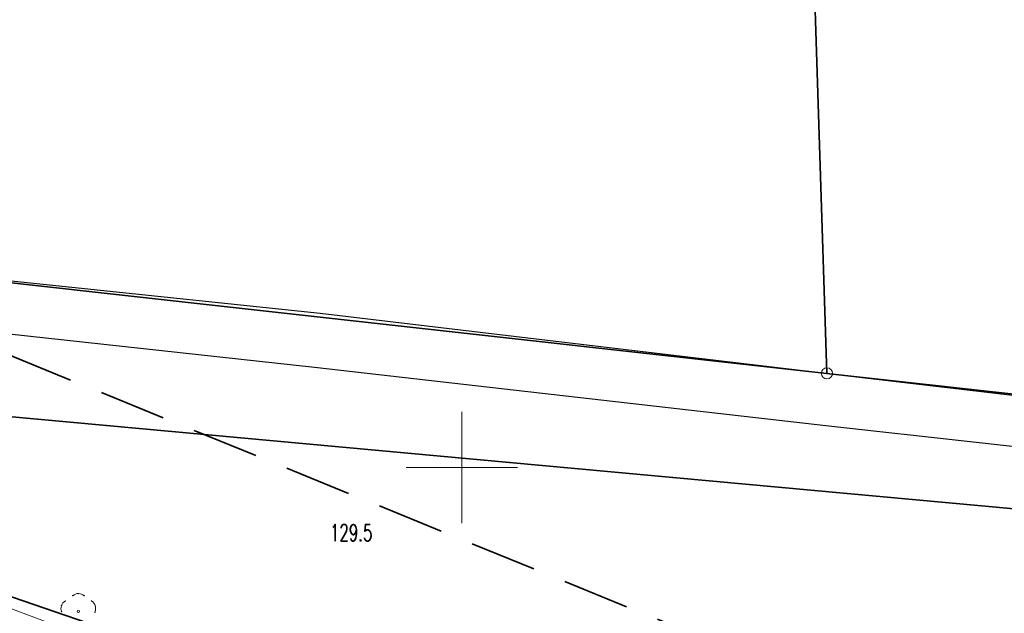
# Model space of a CAD drawing. Header units: metres. Extents: x 0 to 6497944, y 0 to 5963356.
# Tile 68 of 197: x 6496830 to 6496874, y 5963193 to 5963220. Entities that reach past the tile are written whole.
import ezdxf
from ezdxf import colors
from ezdxf.entities.mleader import LeaderData, LeaderLine
from ezdxf.math import Vec2, Vec3

# ---------------------------------------------------------------- set-up
doc = ezdxf.new("R2010")
doc.units = ezdxf.units.M
doc.header["$MEASUREMENT"] = 0
doc.linetypes.add('L_0_04', pattern=[1.5, 1, -0.5])
doc.layers.get('0').update_dxf_attribs({"color": 8, "linetype": 'CONTINUOUS', "lineweight": 13})
for name, color, linetype, lineweight in [('217_GRANICA_KONTURU_KLASYFIKCYJNEGO', 8, 'CONTINUOUS', 13), ('218_GRANICA_UzYTKU', 8, 'CONTINUOUS', 13), ('219_LINIA_GRANICY', 3, 'CONTINUOUS', 35), ('drzewo_lisciaste__punkt_', 8, 'CONTINUOUS', 13), ('E_proj_opisy_ośw.', 7, 'CONTINUOUS', 13), ('JEZDNIA__POWIERZCHNIA_', 8, 'CONTINUOUS', 25), ('PUNKT_WYSOKOsCIOWY_NATURALNY_ATR2', 8, 'CONTINUOUS', 13), ('siatka', 8, 'CONTINUOUS', 13), ('SKARPA_NIEUMOCNIONA__POWIERZCHNIA_', 8, 'CONTINUOUS', 13), ('ZAKRES', 190, 'L_0_04', 35)]:
    doc.layers.add(name, color=color, linetype=linetype, lineweight=lineweight)
doc.styles.add('Narrow', font='ARIALN.TTF', dxfattribs={"height": 2})
doc.styles.get("Standard").update_dxf_attribs({"font": 'simplex.shx'})

# ---------------------------------------------------------------- blocks, each defined once
blk = doc.blocks.new('GRT')
at = {"color": 0, "linetype": 'Continuous', "lineweight": 18}
blk.add_circle((0, 0), 0.5, dxfattribs=at)
blk = doc.blocks.new('_None')

msp = doc.modelspace()

# ---------------------------------------------------------------- linework, layer by layer
at = {"layer": '217_GRANICA_KONTURU_KLASYFIKCYJNEGO', "flags": 128}
for points in [[(6496821.23, 5963209.24), (6496866.42, 5963204.23)], [(6496797.59, 5963205.22), (6496845.62, 5963188.72)], [(6496952.08, 5963191.05), (6496797.59, 5963205.22)], [(6496866.42, 5963204.23), (6496908.59, 5963199.56)]]:
    msp.add_lwpolyline(points, dxfattribs=at)
at = {"layer": '218_GRANICA_UzYTKU', "flags": 128}
for points in [[(6496866.42, 5963204.23), (6496821.23, 5963209.24)], [(6496845.62, 5963188.72), (6496797.59, 5963205.22)], [(6496952.08, 5963191.05), (6496797.59, 5963205.22)], [(6496908.59, 5963199.56), (6496866.42, 5963204.23)]]:
    msp.add_lwpolyline(points, dxfattribs=at)
at = {"layer": '219_LINIA_GRANICY', "flags": 128}
for points in [[(6496865.38, 5963236.43), (6496866.42, 5963204.23)], [(6496821.23, 5963209.24), (6496866.42, 5963204.23)], [(6496952.08, 5963191.05), (6496797.59, 5963205.22)], [(6496797.59, 5963205.22), (6496845.62, 5963188.72)], [(6496866.42, 5963204.23), (6496908.59, 5963199.56)]]:
    msp.add_lwpolyline(points, dxfattribs=at)
at = {"layer": 'drzewo_lisciaste__punkt_'}
msp.add_circle((6496832.75, 5963193.53), 0.05, dxfattribs=at)
for centre, radius, start, end in [((6496832.752, 5963193.979), 0.351, 43.4917, 135.1252), ((6496832.352, 5963193.658), 0.382, 118.4577, 203.243), ((6496833.119, 5963193.653), 0.411, 337.288, 56.5811)]:
    msp.add_arc(centre, radius, start, end, dxfattribs=at)
for p in [(6496832.5, 5963194.24), (6496832.76, 5963194.33), (6496833.02, 5963194.23), (6496831.99, 5963193.78), (6496832.17, 5963194), (6496833.34, 5963193.99), (6496833.51, 5963193.77), (6496832, 5963193.51), (6496833.5, 5963193.49)]:
    msp.add_point(p, dxfattribs=at)
at = {"layer": 'JEZDNIA__POWIERZCHNIA_', "flags": 128}
msp.add_lwpolyline([(6496766.89, 5963212.25), (6496774.8, 5963212.24), (6496791.5, 5963212.26), (6496821.27, 5963209.27), (6496843.63, 5963206.93), (6496866.47, 5963204.23), (6496892.9, 5963201.12), (6496908.62, 5963199.58), (6496928.31, 5963197.18), (6496944.47, 5963195.5), (6496944.3, 5963192.67), (6496928.2, 5963194.28), (6496908.21, 5963196.82), (6496892.48, 5963198.97), (6496866.5, 5963201.86), (6496843.37, 5963204.49), (6496820.98, 5963206.93), (6496791.53, 5963209.62), (6496782.68, 5963208.87), (6496776.57, 5963208.37)], dxfattribs=at)
at = {"layer": 'siatka', "flags": 128}
for points in [[(6496850, 5963197.5), (6496850, 5963202.5)], [(6496847.5, 5963200), (6496852.5, 5963200)]]:
    msp.add_lwpolyline(points, dxfattribs=at)
at = {"layer": 'SKARPA_NIEUMOCNIONA__POWIERZCHNIA_', "flags": 128}
msp.add_lwpolyline([(6496800.51, 5963202.96), (6496818.36, 5963197.9), (6496840.56, 5963189.6), (6496859.93, 5963182.39), (6496887.55, 5963170.99), (6496914.04, 5963159.67), (6496910.7, 5963159.92), (6496886.84, 5963169.33), (6496859.29, 5963180.34), (6496839.97, 5963187.89), (6496817.76, 5963196.82)], dxfattribs=at)
at = {"layer": 'ZAKRES', "ltscale": 3, "flags": 128}
msp.add_lwpolyline([(6497692.5, 5963219.5), (6497716, 5963186.5), (6497672.2, 5963172.1), (6497502, 5963111.8), (6497349, 5963052), (6497312.6, 5963038.4), (6497228.6, 5963030.4), (6497133.5, 5963045.2), (6496948.4, 5963119.5), (6496936.6, 5963083.2), (6496927.9, 5963075.7), (6496873, 5963095.9), (6496849.7, 5963104.2), (6496824.8, 5963105.1), (6496784.8, 5963107.4), (6496786.6, 5963174.3), (6496788.5, 5963184), (6496695.2, 5963217.9), (6496711.8, 5963253.1), (6496961, 5963151.5), (6497143.1, 5963082.8), (6497228.1, 5963066.8), (6497302.3, 5963072), (6497492.1, 5963142.6)], close=True, dxfattribs=at)

# ---------------------------------------------------------------- block references
at = {"xscale": 0.5, "yscale": 0.5, "zscale": 0.5}
msp.add_blockref('GRT', (6496866.42, 5963204.23), dxfattribs=at)

# ---------------------------------------------------------------- texts
at = {"layer": 'PUNKT_WYSOKOsCIOWY_NATURALNY_ATR2', "width": 0.66}
msp.add_text('129.5', height=0.75, dxfattribs=at).set_placement((6496844.07, 5963196.69))

# ---------------------------------------------------------------- next in the draw order: leaders
at = {"layer": 'E_proj_opisy_ośw.', "color": 10}
ml = msp.add_multileader_mtext('Standard', dxfattribs=at)
ml.set_content('\\A1;LT 110', color=10, style='Narrow')
ml.set_leader_properties(color=256)
ml.set_arrow_properties(name='NONE')
ml.build(insert=Vec2(0, 0))
ml.multileader.update_dxf_attribs({"leader_type": 0, "has_dogleg": 0, "has_text_frame": 1, "text_left_attachment_type": 3, "dogleg_length": 0.36, "arrow_head_size": 0, "scale": 0.7})
ctx = ml.context
ctx.base_point, ctx.scale, ctx.char_height, ctx.arrow_head_size, ctx.landing_gap_size, ctx.plane_origin = Vec3(6497684.163, 5963202.624), 0.7, 1.2, 0, 0.42, Vec3(6498534.844, 5963098.192)
ctx.left_attachment = 3
notes = []
notes.append((ctx, [(0, (0, 0, 0), (0, 0), (1, 0), 1, [])]))
ctx.mtext.insert, ctx.mtext.line_spacing_factor, ctx.mtext.flow_direction = Vec3(6497684.583, 5963203.239), 0.266667, 5
ctx.mtext.has_bg_fill, ctx.mtext.bg_color, ctx.mtext.bg_scale_factor, ctx.mtext.bg_transparency, ctx.mtext.use_window_bg_color = 1, -1073741824, 1.5, 0, 1
for ctx, leaders in notes:
    for number, flags, end, landing, length, lines in leaders:
        leader = LeaderData()
        leader.index, (leader.has_last_leader_line, leader.has_dogleg_vector, leader.attachment_direction) = number, flags
        leader.last_leader_point, leader.dogleg_vector, leader.dogleg_length = Vec3(end), Vec3(landing), length
        for number, points, colour, breaks in lines:
            line = LeaderLine()
            line.index, line.vertices, line.color, line.breaks = number, Vec3.list(points), colors.encode_raw_color(colour), breaks
            leader.lines.append(line)
        ctx.leaders.append(leader)

doc.saveas('drawing.dxf')
